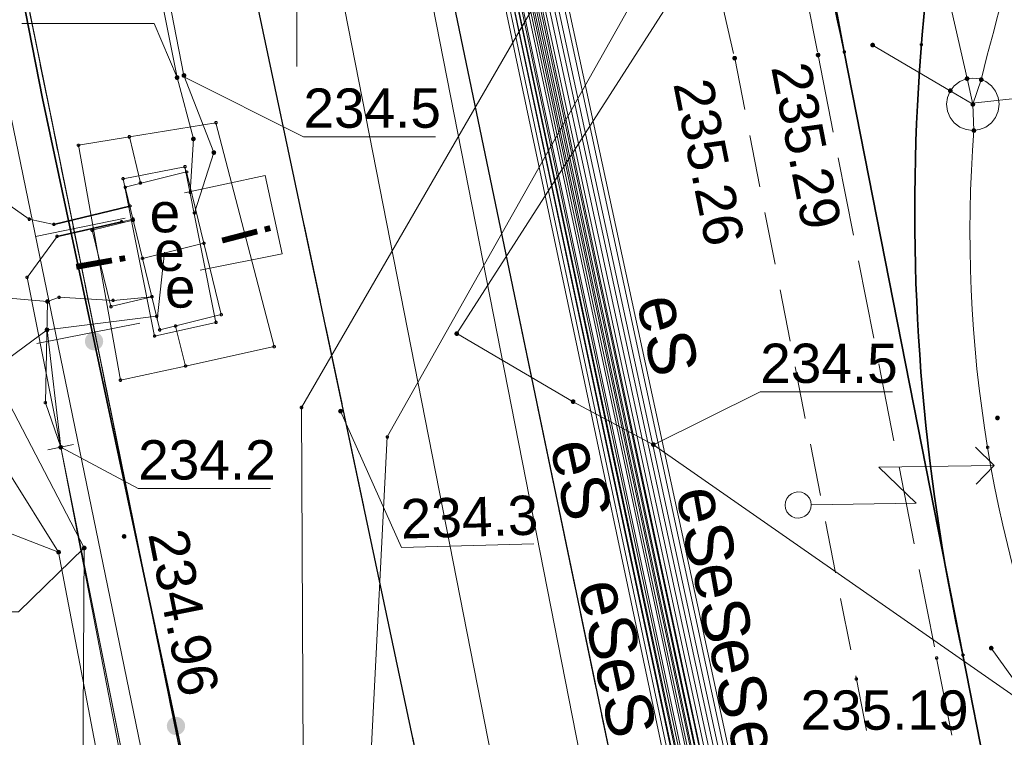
# Model space of a CAD drawing. Header units: metres. Extents: x 6603648 to 6604252, y 5739748 to 5740166.
# Tile 41 of 114: x 6603695 to 6603713, y 5739985 to 5739998. Entities that reach past the tile are written whole.
import ezdxf
from ezdxf.enums import TextEntityAlignment as Align

# ---------------------------------------------------------------- set-up
doc = ezdxf.new("R2010")
doc.units = ezdxf.units.M
doc.header["$PDSIZE"] = 0.75
for name, pattern in [('ARK_LIN', [50, 50, 0]), ('PRZER1-1', [1, 0.5, -0.5]), ('PRZER2-1', [1.5, 1, -0.5]), ('PRZER3-1', [2, 1.5, -0.5]), ('PRZER4-1', [2.5, 2, -0.5])]:
    doc.linetypes.add(name, pattern=pattern)
doc.layers.get('0').update_dxf_attribs({"linetype": 'CONTINUOUS'})
for name, color, linetype, lineweight, true_color in [('GESDZI', 7, 'CONTINUOUS', 18, 0x008000), ('GESUZY', 7, 'CONTINUOUS', 18, 0x008000), ('GSLKOG', 7, 'CONTINUOUS', 35, 0x0a0909), ('GSLKRW', 7, 'CONTINUOUS', 25, 0x0a0909), ('GSLTTR', 7, 'CONTINUOUS', 35, 0x0a0909), ('GSPPRB', 7, 'CONTINUOUS', 18, 0x0a0909), ('GSPWPS', 7, 'CONTINUOUS', 13, 0x0a0909), ('GSPWPS_O', 7, 'CONTINUOUS', 13, 0x0a0909), ('GSSKOA', 7, 'CONTINUOUS', 18, 0x0a0909), ('GSSKOD', 7, 'CONTINUOUS', 18, 0x0a0909), ('GSSKPL', 7, 'CONTINUOUS', 18, 0x0a0909), ('GULENN', 1, 'CONTINUOUS', 18, 0xff0000), ('GULEOR', 1, 'CONTINUOUS', 35, 0xff0000), ('GULESN', 1, 'CONTINUOUS', 18, 0xff0000), ('GULESN_O', 1, 'CONTINUOUS', 18, 0xff0000), ('GULEWN', 1, 'CONTINUOUS', 18, 0xff0000), ('GULIPR', 7, 'CONTINUOUS', 18, 0x0a0909), ('GULIPR_O', 7, 'CONTINUOUS', 18, 0x0a0909), ('GULKDP', 7, 'CONTINUOUS', 18, 0x803300), ('GULKSP', 7, 'CONTINUOUS', 18, 0x803300), ('GULTPR', 7, 'CONTINUOUS', 18, 0xff9100), ('GUPEZC', 7, 'CONTINUOUS', 18, 0x0a0909), ('GUPISL', 7, 'CONTINUOUS', 18, 0x0a0909), ('GUPKSD', 7, 'CONTINUOUS', 18, 0x803300), ('GUSESE', 7, 'CONTINUOUS', 18, 0x0a0909), ('GUSESE_O', 7, 'CONTINUOUS', 18, 0x0a0909), ('GZLESN', 1, 'CONTINUOUS', 18, 0xff0000)]:
    doc.layers.add(name, color=color, linetype=linetype, lineweight=lineweight, true_color=true_color)
for name, color, linetype, true_color in [('GUPESH', 1, 'CONTINUOUS', 0xff0000), ('GUPESH_O', 1, 'CONTINUOUS', 0xff0000), ('GUPKSH', 7, 'CONTINUOUS', 0x803300), ('GUPKSH_O', 7, 'CONTINUOUS', 0x803300), ('GUPTSH', 7, 'CONTINUOUS', 0xff9100), ('GUPTSH_O', 7, 'CONTINUOUS', 0xff9100)]:
    doc.layers.add(name, color=color, linetype=linetype, true_color=true_color)
doc.layers.add('PKT_ARK', color=7, linetype='ARK_LIN', lineweight=18)
doc.styles.add('Arial', font='arial.ttf')

# ---------------------------------------------------------------- blocks, each defined once
blk = doc.blocks.new('GSPPRB0')
at = {"color": 0, "lineweight": 18}
blk.add_lwpolyline([(-0.007955, 0.0225), (0.007955, 0.0225), (0.0225, 0.007955), (0.0225, -0.007955), (0.007955, -0.0225), (-0.007955, -0.0225), (-0.0225, -0.007955), (-0.0225, 0.007955)], close=True, dxfattribs=at)
blk = doc.blocks.new('GUPESH1')
blk.add_hatch(color=0).paths.add_polyline_path([(0, 0.045), (-0.011647, 0.043467), (-0.0225, 0.038971), (-0.03182, 0.03182), (-0.038971, 0.0225), (-0.043467, 0.011647), (-0.045, 0), (-0.043467, -0.011647), (-0.038971, -0.0225), (-0.03182, -0.03182), (-0.0225, -0.038971), (-0.011647, -0.043467), (0, -0.045), (0.011647, -0.043467), (0.0225, -0.038971), (0.03182, -0.03182), (0.038971, -0.0225), (0.043467, -0.011647), (0.045, 0), (0.043467, 0.011647), (0.038971, 0.0225), (0.03182, 0.03182), (0.0225, 0.038971), (0.011647, 0.043467)])
blk = doc.blocks.new('GUPTSH1')
blk.add_hatch(color=0).paths.add_polyline_path([(0, 0.045), (-0.011647, 0.043467), (-0.0225, 0.038971), (-0.03182, 0.03182), (-0.038971, 0.0225), (-0.043467, 0.011647), (-0.045, 0), (-0.043467, -0.011647), (-0.038971, -0.0225), (-0.03182, -0.03182), (-0.0225, -0.038971), (-0.011647, -0.043467), (0, -0.045), (0.011647, -0.043467), (0.0225, -0.038971), (0.03182, -0.03182), (0.038971, -0.0225), (0.043467, -0.011647), (0.045, 0), (0.043467, 0.011647), (0.038971, 0.0225), (0.03182, 0.03182), (0.0225, 0.038971), (0.011647, 0.043467)])
blk = doc.blocks.new('GSPWPS1')
blk.add_hatch(color=0).paths.add_polyline_path([(0, 0.045), (-0.011647, 0.043467), (-0.0225, 0.038971), (-0.03182, 0.03182), (-0.038971, 0.0225), (-0.043467, 0.011647), (-0.045, 0), (-0.043467, -0.011647), (-0.038971, -0.0225), (-0.03182, -0.03182), (-0.0225, -0.038971), (-0.011647, -0.043467), (0, -0.045), (0.011647, -0.043467), (0.0225, -0.038971), (0.03182, -0.03182), (0.038971, -0.0225), (0.043467, -0.011647), (0.045, 0), (0.043467, 0.011647), (0.038971, 0.0225), (0.03182, 0.03182), (0.0225, 0.038971), (0.011647, 0.043467)])
blk = doc.blocks.new('GUPEZC1')
at = {"color": 0}
blk.add_lwpolyline([(0, 0.25), (0, -0.25)], dxfattribs=at)
blk = doc.blocks.new('GUPKSD1_1')
at = {"color": 0}
blk.add_lwpolyline([(0.5, 0), (0.482963, -0.12941), (0.433013, -0.25), (0.353553, -0.353553), (0.25, -0.433013), (0.12941, -0.482963), (0, -0.5), (-0.12941, -0.482963), (-0.25, -0.433013), (-0.353553, -0.353553), (-0.433013, -0.25), (-0.482963, -0.12941), (-0.5, 0), (-0.482963, 0.12941), (-0.433013, 0.25), (-0.353553, 0.353553), (-0.25, 0.433013), (-0.12941, 0.482963), (0, 0.5), (0.12941, 0.482963), (0.25, 0.433013), (0.353553, 0.353553), (0.433013, 0.25), (0.482963, 0.12941)], close=True, dxfattribs=at)
blk = doc.blocks.new('GUPKSH1')
blk.add_hatch(color=0).paths.add_polyline_path([(0, 0.045), (-0.011647, 0.043467), (-0.0225, 0.038971), (-0.03182, 0.03182), (-0.038971, 0.0225), (-0.043467, 0.011647), (-0.045, 0), (-0.043467, -0.011647), (-0.038971, -0.0225), (-0.03182, -0.03182), (-0.0225, -0.038971), (-0.011647, -0.043467), (0, -0.045), (0.011647, -0.043467), (0.0225, -0.038971), (0.03182, -0.03182), (0.038971, -0.0225), (0.043467, -0.011647), (0.045, 0), (0.043467, 0.011647), (0.038971, 0.0225), (0.03182, 0.03182), (0.0225, 0.038971), (0.011647, 0.043467)])
blk = doc.blocks.new('GUPISL1_5')
at = {"color": 0}
for points in [[(3.396745, 1.05234), (3.75, 0.7), (3.396745, 0.34766)], [(0.25, 0), (2.25, 0), (1.55, 0.7), (3.75, 0.7)]]:
    blk.add_lwpolyline(points, dxfattribs=at)
blk.add_lwpolyline([(0.25, 0), (0.241481, -0.064705), (0.216506, -0.125), (0.176777, -0.176777), (0.125, -0.216506), (0.064705, -0.241481), (0, -0.25), (-0.064705, -0.241481), (-0.125, -0.216506), (-0.176777, -0.176777), (-0.216506, -0.125), (-0.241481, -0.064705), (-0.25, 0), (-0.241481, 0.064705), (-0.216506, 0.125), (-0.176777, 0.176777), (-0.125, 0.216506), (-0.064705, 0.241481), (0, 0.25), (0.064705, 0.241481), (0.125, 0.216506), (0.176777, 0.176777), (0.216506, 0.125), (0.241481, 0.064705)], close=True, dxfattribs=at)
blk = doc.blocks.new('GSLKOG2')
blk.add_hatch(color=0).paths.add_polyline_path([(0, 0.175), (-0.045293, 0.169037), (-0.0875, 0.151554), (-0.123744, 0.123744), (-0.151554, 0.0875), (-0.169037, 0.045293), (-0.175, 0), (-0.169037, -0.045293), (-0.151554, -0.0875), (-0.123744, -0.123744), (-0.0875, -0.151554), (-0.045293, -0.169037), (0, -0.175), (0.045293, -0.169037), (0.0875, -0.151554), (0.123744, -0.123744), (0.151554, -0.0875), (0.169037, -0.045293), (0.175, 0), (0.169037, 0.045293), (0.151554, 0.0875), (0.123744, 0.123744), (0.0875, 0.151554), (0.045293, 0.169037)])
blk = doc.blocks.new('ASS_SYM', base_point=(826.5, 303.25))
at = {"layer": 'PKT_ARK'}
for p, q in [((826.5, 303.5), (826.5, 305.75)), ((826.25, 303.25), (824, 303.25)), ((826.75, 303.25), (829, 303.25)), ((826.5, 303), (826.5, 300.75))]:
    blk.add_line(p, q, dxfattribs=at)
blk.add_point((826.5, 303.25), dxfattribs=at)
blk.add_point((826.5, 303.25), dxfattribs=at)

msp = doc.modelspace()

# ---------------------------------------------------------------- linework, layer by layer
at = {"layer": 'GESDZI', "color": 96, "linetype": 'Continuous', "lineweight": 18, "true_color": 0x008000}
msp.add_line((6603701.42, 5739966.51), (6603692.92, 5740008.31), dxfattribs=at)
msp.add_lwpolyline([(6603704.324, 5740160.549), (6603701.36, 5740122.17), (6603692.92, 5740008.31), (6603701.42, 5739966.51), (6603701.39, 5739966.18), (6603691.714, 5739863.768)], dxfattribs=at)
at = {"layer": 'GESUZY', "color": 96, "linetype": 'PRZER1-1', "lineweight": 18, "true_color": 0x008000}
for points in [[(6603704.324, 5740160.549), (6603703.109, 5740144.81), (6603701.36, 5740122.17), (6603692.92, 5740008.31), (6603701.42, 5739966.51), (6603701.39, 5739966.18), (6603691.714, 5739863.768)], [(6603701.42, 5739966.51), (6603692.92, 5740008.31), (6603701.36, 5740122.17), (6603702.62, 5740123.39), (6603703.24, 5740124.01), (6603705.45, 5740125.02), (6603715.21, 5740131.65), (6603718.41, 5740131.44), (6603733.38, 5740130.47), (6603751.71, 5740129.25), (6603802.42, 5740125.83), (6603812.44, 5740125.15), (6603870.28, 5740121.29), (6603907.39, 5740118.81), (6603945.5, 5740116.26), (6603974.25, 5740114.35), (6604018.05, 5740111.43), (6604045.72, 5740109.58), (6604090.22, 5740106.61)]]:
    msp.add_lwpolyline(points, dxfattribs=at)
at = {"layer": 'GSLKOG', "color": 18, "linetype": 'Continuous', "lineweight": 35, "true_color": 0x0a0909}
msp.add_lwpolyline([(6603719.265, 5739878.713), (6603713.74, 5739905.82), (6603710.886, 5739920.094), (6603709.692, 5739926.138), (6603706.943, 5739939.546), (6603702.52, 5739961.061), (6603698.684, 5739980.298), (6603695.151, 5739996.89), (6603692.923, 5740008.238), (6603693.465, 5740018.621), (6603694.366, 5740032.062), (6603695.773, 5740054.164), (6603697.507, 5740073.423), (6603699.096, 5740093.969), (6603701.35, 5740122.08)], dxfattribs=at)
at = {"layer": 'GSLKRW', "color": 18, "linetype": 'Continuous', "lineweight": 25, "true_color": 0x0a0909}
msp.add_lwpolyline([(6603719.623, 5739907.764), (6603719.37, 5739910.02), (6603718.01, 5739918.93), (6603716.84, 5739924.9, 0.18154), (6603714.02, 5739930.19, -0.269275), (6603711.34, 5739939.4, 0.039751), (6603711.22, 5739941.45), (6603709.62, 5739949.73), (6603696.41, 5740012.1), (6603705.1, 5740118.58), (6603708.8, 5740118.29), (6603704.84, 5740070.9), (6603702.4, 5740041.46), (6603700.14, 5740012.41), (6603713.04, 5739950.38, 0.051914), (6603714.01, 5739946.48, 0.188776), (6603715.42, 5739945.03, 0.298634), (6603717.12, 5739945.95), (6603717.71, 5739946.86), (6603718.42, 5739947.99), (6603718.75, 5739939.7)], format="xyb", dxfattribs=at)
at = {"layer": 'GSLTTR', "color": 18, "linetype": 'Continuous', "lineweight": 35, "true_color": 0x0a0909}
for points in [[(6603718.42, 5740042.85), (6603711, 5740031.78, 0.197873), (6603707.46, 5740012.99, -0.000264), (6603710.44, 5739997.78), (6603712.7, 5739986.28), (6603715.02, 5739974.46), (6603717.56, 5739961.64), (6603718.76, 5739955.43, -0.02115), (6603719.33, 5739951.98, -0.01537), (6603719.71, 5739948.05), (6603720.01, 5739939.11), (6603720.48, 5739933.6, 0.063458), (6603722.5, 5739925.36, 0.103455), (6603728.15, 5739916.98, 0.087138), (6603735.69, 5739911.88, -0.009366), (6603746.49, 5739907.17), (6603750.35, 5739904.88), (6603754.05, 5739902.42, 0.04307), (6603764.13, 5739897.21, -0.0617), (6603779.54, 5739890.04)], [(6603724.39, 5740038.85), (6603718.03, 5740029.37), (6603715.55, 5740025.69, 0.06347), (6603711.59, 5740017.86, 0.139454), (6603710.44, 5739997.78)], [(6603730.53, 5740034.73), (6603724.45, 5740025.67), (6603718.42, 5740016.71, 0.062863), (6603713.98, 5740007.73, 0.138742), (6603712.7, 5739986.28)]]:
    msp.add_lwpolyline(points, format="xyb", dxfattribs=at)
at = {"layer": 'GSSKOA', "color": 18, "linetype": 'PRZER3-1', "lineweight": 18, "true_color": 0x0a0909}
msp.add_lwpolyline([(6603700.14, 5740012.41), (6603702.4, 5740041.46), (6603704.84, 5740070.9), (6603708.8, 5740118.29), (6603705.1, 5740118.58), (6603696.41, 5740012.1), (6603709.62, 5739949.73), (6603713.04, 5739950.38)], close=True, dxfattribs=at)
at = {"layer": 'GSSKOD', "color": 18, "linetype": 'PRZER2-1', "lineweight": 18, "true_color": 0x0a0909}
msp.add_lwpolyline([(6603711.06, 5740035.65), (6603709.31, 5740032.96, 0.19423), (6603705.34, 5740012.85), (6603706.75, 5740004.57), (6603708.35, 5739997.66), (6603710.67, 5739985.82), (6603712.96, 5739974.23), (6603715.52, 5739961.21), (6603716.78, 5739954.87, -0.030836), (6603717.61, 5739948.19), (6603717.71, 5739946.86), (6603718.42, 5739947.99, 0.032203), (6603718.06, 5739951.87), (6603718.83, 5739951.92)], format="xyb", dxfattribs=at)
at = {"layer": 'GSSKPL', "color": 18, "linetype": 'PRZER3-1', "lineweight": 18, "true_color": 0x0a0909}
msp.add_lwpolyline([(6603718.62, 5739963.32, -0.052081), (6603718, 5739973.29, -0.091075), (6603722.03, 5739990.76), (6603726.4, 5739998.67), (6603738.74, 5740017.1), (6603736.51, 5740018.59), (6603732.35, 5740021.36), (6603730.12, 5740022.86), (6603726, 5740025.6), (6603723.79, 5740027.08), (6603719.86, 5740029.72), (6603717.63, 5740031.22), (6603713.87, 5740033.74), (6603712.38, 5740034.75), (6603710.58, 5740032.06, 0.196712), (6603706.96, 5740012.89), (6603707.72, 5740009.07), (6603709.94, 5739997.72), (6603712.2, 5739986.22), (6603714.53, 5739974.4), (6603717.07, 5739961.54)], format="xyb", dxfattribs=at)
at = {"layer": 'GULENN', "color": 1, "linetype": 'Continuous', "lineweight": 18, "true_color": 0xff0000}
for points in [[(6603703.817, 5739967.481), (6603700.122, 5739984.294), (6603700.091, 5739990.999), (6603706.682, 5740002.391), (6603721.376, 5740024.559), (6603727.831, 5740033.292), (6603744.206, 5740022.511)], [(6603742.165, 5740022.262), (6603728.515, 5740031.984), (6603722.825, 5740023.578), (6603707.965, 5740001.52), (6603701.726, 5739990.439), (6603701.427, 5739984.551), (6603705.19, 5739967.752)], [(6603759.918, 5740015.703), (6603759.462, 5740016.004), (6603756.664, 5740011.854), (6603752.034, 5740015.039), (6603728.297, 5740031.802), (6603709.546, 5740002.542), (6603709.32, 5740002.64), (6603709.546, 5740002.542), (6603703.05, 5739992.41), (6603705.27, 5739991.11), (6603706.8, 5739990.29), (6603722.963, 5739979.021), (6603722.22, 5739979.78)]]:
    msp.add_lwpolyline(points, dxfattribs=at)
at = {"layer": 'GULEOR', "color": 1, "linetype": 'Continuous', "lineweight": 35, "true_color": 0xff0000}
for points in [[(6603695.37, 5739994.49), (6603696.82, 5739994.84)], [(6603695.43, 5739994.26), (6603696.66, 5739994.54)]]:
    msp.add_lwpolyline(points, dxfattribs=at)
at = {"layer": 'GULESN', "color": 1, "linetype": 'Continuous', "lineweight": 18, "true_color": 0xff0000}
for points in [[(6603717.379, 5739884.591), (6603713.813, 5739902.234), (6603709.2, 5739924.766), (6603703.779, 5739951.216), (6603698.635, 5739976.702), (6603693.794, 5740000.208), (6603692.136, 5740008.341), (6603692.544, 5740022.334), (6603693.234, 5740031.742), (6603693.839, 5740040.002), (6603694.116, 5740042.536), (6603694.195, 5740045.472), (6603694.487, 5740056.643), (6603696.338, 5740081.74), (6603699.047, 5740112.527), (6603699.215, 5740123.042), (6603699.938, 5740134.181), (6603701.7, 5740153.306), (6603702.115, 5740159.049)], [(6603698.6, 5739971.8), (6603695.46, 5739988.24), (6603694.5, 5739989.78), (6603693.18, 5739992.07), (6603692.66, 5739994.23), (6603691.23, 5740000.55), (6603689.86, 5740008.58), (6603690.62, 5740031.78), (6603690.87, 5740044.5), (6603691.83, 5740059.6), (6603692.96, 5740081.83), (6603694.66, 5740105.96), (6603696.77, 5740129.76), (6603698.78, 5740150.92), (6603699.372, 5740157.185)], [(6603717.95, 5740088.84), (6603717.44, 5740089.18), (6603717.18, 5740089.17), (6603716.65, 5740088.93), (6603716.22, 5740088.64), (6603715.38, 5740088.52), (6603707.71, 5740089.13), (6603701.87, 5740089.62), (6603700.58, 5740089.63), (6603699.93, 5740089.48), (6603699.54, 5740089.07), (6603699.33, 5740088.4), (6603698.45, 5740076.1), (6603695.76, 5740040.28), (6603695.51, 5740027.84), (6603695.52, 5740020.39), (6603695.12, 5740014.3), (6603694.93, 5740012.81), (6603694.94, 5740011.25), (6603697.72, 5739997.29), (6603698.03, 5739996.12), (6603697.97, 5739995.1)], [(6603716.93, 5740087.32), (6603716.43, 5740087.66), (6603716.14, 5740087.86), (6603715.22, 5740088.23), (6603707.7, 5740088.97), (6603701.88, 5740089.53), (6603700.53, 5740089.52), (6603699.9, 5740089.27), (6603699.61, 5740088.98), (6603699.48, 5740088.47), (6603698.66, 5740076.1), (6603695.88, 5740040.31), (6603695.74, 5740027.6), (6603695.62, 5740020.36), (6603695.36, 5740014.2), (6603695.17, 5740012.83), (6603695.16, 5740011.14), (6603697.85, 5739997.33), (6603698.42, 5739995.86), (6603698.05, 5739994.71)], [(6603712.95, 5740081.38), (6603712.46, 5740081.7), (6603711.88, 5740081.75), (6603711.29, 5740081.18), (6603707.96, 5740078.27), (6603707.07, 5740077.77), (6603705.94, 5740077.44), (6603700.69, 5740076.25), (6603700.03, 5740075.87), (6603699.81, 5740075.44), (6603699.68, 5740074.44), (6603697.16, 5740045.28), (6603697.01, 5740043.97), (6603697.2, 5740041.51), (6603701.07, 5740034.57), (6603701.92, 5740033.03), (6603702.22, 5740029.44), (6603702.4, 5740027.57), (6603701.43, 5740014.73), (6603701.59, 5740011.48), (6603702.08, 5740008.43), (6603703.77, 5740000.39), (6603708.6, 5739977.65), (6603709.69, 5739973.13)], [(6603712.86, 5740081.24), (6603712.36, 5740081.57), (6603711.95, 5740081.58), (6603711.41, 5740081.06), (6603708.07, 5740078.12), (6603707.14, 5740077.61), (6603705.96, 5740077.27), (6603700.72, 5740076.11), (6603700.12, 5740075.71), (6603699.92, 5740075.35), (6603699.78, 5740074.38), (6603697.27, 5740045.28), (6603697.14, 5740043.96), (6603697.33, 5740041.65), (6603701.23, 5740034.65), (6603702.07, 5740033.05), (6603702.35, 5740029.44), (6603702.53, 5740027.56), (6603701.53, 5740014.7), (6603701.68, 5740011.47), (6603702.17, 5740008.41), (6603703.85, 5740000.4), (6603708.68, 5739977.68), (6603709.83, 5739973.2)], [(6603712.61, 5740080.86), (6603712.11, 5740081.19), (6603711.82, 5740081.1), (6603708.23, 5740078.08), (6603707.4, 5740077.65), (6603705.89, 5740077.7), (6603700.63, 5740076.48), (6603699.83, 5740076.21), (6603699.58, 5740075.64), (6603699.49, 5740074.57), (6603697.16, 5740045.28), (6603697.01, 5740043.97), (6603697.2, 5740041.51), (6603701.07, 5740034.57), (6603701.92, 5740033.03), (6603702.21, 5740029.44), (6603702.16, 5740027.58), (6603701.25, 5740014.79), (6603701.41, 5740011.51), (6603701.9, 5740008.46), (6603703.61, 5740000.36), (6603708.42, 5739977.61), (6603708.91, 5739974.33)], [(6603712.53, 5740080.74), (6603712.05, 5740081.06), (6603711.82, 5740081.1), (6603708.23, 5740078.08), (6603707.4, 5740077.65), (6603705.89, 5740077.7), (6603700.63, 5740076.48), (6603699.83, 5740076.21), (6603699.58, 5740075.64), (6603699.49, 5740074.57), (6603697.16, 5740045.28), (6603697.01, 5740043.97), (6603697.2, 5740041.51), (6603701.07, 5740034.57), (6603701.92, 5740033.03), (6603702.21, 5740029.44), (6603702.16, 5740027.58), (6603701.25, 5740014.79), (6603701.41, 5740011.51), (6603701.9, 5740008.46), (6603703.61, 5740000.36), (6603708.42, 5739977.61), (6603708.91, 5739974.33)], [(6603711.95, 5740079.87), (6603711.46, 5740080.2), (6603711.07, 5740080.11), (6603708.56, 5740077.99), (6603707.65, 5740077.42), (6603705.95, 5740077.36), (6603700.7, 5740076.18), (6603700.04, 5740075.85), (6603699.84, 5740075.41), (6603699.71, 5740074.42), (6603697.39, 5740045.29), (6603697.26, 5740043.94), (6603697.46, 5740041.79), (6603701.39, 5740034.74), (6603702.23, 5740033.07), (6603702.45, 5740029.44), (6603702.39, 5740027.57), (6603701.42, 5740014.73), (6603701.57, 5740011.48), (6603702.06, 5740008.43), (6603708.58, 5739977.65), (6603709.02, 5739974.37)], [(6603711.87, 5740079.76), (6603711.37, 5740080.09), (6603711.07, 5740080.11), (6603708.56, 5740077.99), (6603707.65, 5740077.42), (6603705.95, 5740077.36), (6603700.7, 5740076.18), (6603700.04, 5740075.85), (6603699.84, 5740075.41), (6603699.71, 5740074.42), (6603697.39, 5740045.29), (6603697.26, 5740043.94), (6603697.46, 5740041.79), (6603701.39, 5740034.74), (6603702.23, 5740033.07), (6603702.45, 5740029.44), (6603702.39, 5740027.57), (6603701.42, 5740014.73), (6603701.57, 5740011.48), (6603702.06, 5740008.43), (6603708.58, 5739977.65), (6603709.02, 5739974.37)], [(6603711.64, 5740079.41), (6603711.13, 5740079.75), (6603710.74, 5740079.67), (6603708.72, 5740077.95), (6603707.78, 5740077.3), (6603705.98, 5740077.18), (6603700.74, 5740076.03), (6603700.15, 5740075.67), (6603699.98, 5740075.3), (6603699.83, 5740074.34), (6603697.51, 5740045.29), (6603697.39, 5740043.93), (6603697.59, 5740041.93), (6603701.55, 5740034.82), (6603702.39, 5740033.1), (6603702.57, 5740029.44), (6603702.51, 5740027.57), (6603701.51, 5740014.71), (6603701.65, 5740011.47), (6603702.14, 5740008.42), (6603708.66, 5739977.67), (6603709.94, 5739975.63)], [(6603711.56, 5740079.29), (6603711.06, 5740079.62), (6603710.74, 5740079.67), (6603708.72, 5740077.95), (6603707.78, 5740077.3), (6603705.98, 5740077.18), (6603700.74, 5740076.03), (6603700.15, 5740075.67), (6603699.98, 5740075.3), (6603699.83, 5740074.34), (6603697.51, 5740045.29), (6603697.39, 5740043.93), (6603697.59, 5740041.93), (6603701.55, 5740034.82), (6603702.39, 5740033.1), (6603702.57, 5740029.44), (6603702.51, 5740027.57), (6603701.51, 5740014.71), (6603701.65, 5740011.47), (6603702.14, 5740008.42), (6603708.66, 5739977.67), (6603709.94, 5739975.63)], [(6603711.3, 5740078.9), (6603710.82, 5740079.22), (6603710.36, 5740079.18), (6603708.89, 5740077.9), (6603707.9, 5740077.19), (6603706.01, 5740077.01), (6603700.78, 5740075.87), (6603700.26, 5740075.49), (6603700.12, 5740075.17), (6603699.94, 5740074.26), (6603697.63, 5740045.29), (6603697.52, 5740043.92), (6603697.71, 5740042.08), (6603701.7, 5740034.91), (6603702.55, 5740033.12), (6603702.69, 5740029.43), (6603702.63, 5740027.56), (6603701.59, 5740014.68), (6603701.73, 5740011.46), (6603702.21, 5740008.4), (6603708.73, 5739977.69), (6603709.99, 5739975.91)], [(6603711.21, 5740078.77), (6603710.74, 5740079.08), (6603710.36, 5740079.18), (6603708.89, 5740077.9), (6603707.9, 5740077.19), (6603706.01, 5740077.01), (6603700.78, 5740075.87), (6603700.26, 5740075.49), (6603700.12, 5740075.17), (6603699.94, 5740074.26), (6603697.63, 5740045.29), (6603697.52, 5740043.92), (6603697.71, 5740042.08), (6603701.7, 5740034.91), (6603702.55, 5740033.12), (6603702.69, 5740029.43), (6603702.63, 5740027.56), (6603701.59, 5740014.68), (6603701.73, 5740011.46), (6603702.21, 5740008.4), (6603708.73, 5739977.69), (6603709.99, 5739975.91)], [(6603710.59, 5740077.84), (6603710.1, 5740078.16), (6603709.59, 5740078.16), (6603709.22, 5740077.81), (6603708.15, 5740076.95), (6603706.06, 5740076.71), (6603700.86, 5740075.56), (6603700.38, 5740074.95), (6603700.17, 5740074.11), (6603697.87, 5740045.29), (6603697.78, 5740043.89), (6603697.98, 5740042.37), (6603702.02, 5740035.07), (6603702.87, 5740033.17), (6603702.93, 5740029.43), (6603702.86, 5740027.55), (6603701.76, 5740014.62), (6603701.88, 5740011.43), (6603702.37, 5740008.37), (6603708.89, 5739977.73), (6603710.05, 5739976.2)], [(6603710.5, 5740077.7), (6603710.01, 5740078.03), (6603709.59, 5740078.16), (6603709.22, 5740077.81), (6603708.15, 5740076.95), (6603706.06, 5740076.71), (6603700.86, 5740075.56), (6603700.38, 5740074.95), (6603700.17, 5740074.11), (6603697.87, 5740045.29), (6603697.78, 5740043.89), (6603697.98, 5740042.37), (6603702.02, 5740035.07), (6603702.87, 5740033.17), (6603702.93, 5740029.43), (6603702.86, 5740027.55), (6603701.76, 5740014.62), (6603701.88, 5740011.43), (6603702.37, 5740008.37), (6603708.89, 5739977.73), (6603710.05, 5739976.2)], [(6603710.25, 5740077.34), (6603709.76, 5740077.67), (6603709.23, 5740077.69), (6603709.02, 5740077.5), (6603708.27, 5740076.84), (6603706.08, 5740076.55), (6603700.9, 5740075.41), (6603700.51, 5740074.84), (6603700.29, 5740074.03), (6603697.99, 5740045.3), (6603697.91, 5740043.88), (6603698.11, 5740042.52), (6603702.18, 5740035.16), (6603703.02, 5740033.19), (6603703.05, 5740029.43), (6603702.98, 5740027.55), (6603701.85, 5740014.59), (6603701.96, 5740011.42), (6603702.45, 5740008.36), (6603708.97, 5739977.75), (6603710.1, 5739976.48)], [(6603710.17, 5740077.21), (6603709.68, 5740077.54), (6603709.23, 5740077.69), (6603709.02, 5740077.5), (6603708.27, 5740076.84), (6603706.08, 5740076.55), (6603700.9, 5740075.41), (6603700.51, 5740074.84), (6603700.29, 5740074.03), (6603697.99, 5740045.3), (6603697.91, 5740043.88), (6603698.11, 5740042.52), (6603702.18, 5740035.16), (6603703.02, 5740033.19), (6603703.05, 5740029.43), (6603702.98, 5740027.55), (6603701.85, 5740014.59), (6603701.96, 5740011.42), (6603702.45, 5740008.36), (6603708.97, 5739977.75), (6603710.1, 5739976.48)], [(6603709.98, 5740076.94), (6603709.46, 5740077.29), (6603707.89, 5740077.27), (6603706.86, 5740077.19), (6603705.99, 5740077.12), (6603700.76, 5740075.95), (6603700.22, 5740075.55), (6603700.03, 5740075.26), (6603699.87, 5740074.31), (6603697.39, 5740045.29), (6603697.26, 5740043.94), (6603697.46, 5740041.79), (6603701.39, 5740034.74), (6603702.23, 5740033.07), (6603702.48, 5740029.44), (6603702.65, 5740027.56), (6603701.62, 5740014.67), (6603701.77, 5740011.45), (6603702.25, 5740008.4), (6603703.93, 5740000.42), (6603708.77, 5739977.7), (6603709.97, 5739973.28)], [(6603709.9, 5740076.81), (6603709.36, 5740077.17), (6603707.87, 5740077.1), (6603706.85, 5740077.01), (6603706.02, 5740076.96), (6603700.8, 5740075.79), (6603700.31, 5740075.4), (6603700.13, 5740075.17), (6603699.97, 5740074.25), (6603697.51, 5740045.29), (6603697.39, 5740043.93), (6603697.59, 5740041.93), (6603701.55, 5740034.82), (6603702.39, 5740033.1), (6603702.61, 5740029.44), (6603702.77, 5740027.56), (6603701.71, 5740014.64), (6603701.85, 5740011.44), (6603702.34, 5740008.38), (6603704.01, 5740000.43), (6603708.86, 5739977.72), (6603710.12, 5739973.35)], [(6603709.68, 5740076.48), (6603709.15, 5740076.84), (6603707.82, 5740076.92), (6603706.84, 5740076.84), (6603706.04, 5740076.8), (6603700.84, 5740075.64), (6603700.39, 5740075.27), (6603700.24, 5740075.08), (6603700.06, 5740074.18), (6603697.63, 5740045.29), (6603697.52, 5740043.92), (6603697.71, 5740042.08), (6603701.7, 5740034.91), (6603702.55, 5740033.12), (6603702.74, 5740029.44), (6603702.9, 5740027.55), (6603701.8, 5740014.61), (6603701.94, 5740011.42), (6603702.43, 5740008.36), (6603704.1, 5740000.44), (6603708.95, 5739977.75), (6603710.26, 5739973.42)], [(6603709.59, 5740076.35), (6603709.1, 5740076.68), (6603707.79, 5740076.75), (6603706.84, 5740076.69), (6603706.07, 5740076.64), (6603700.88, 5740075.49), (6603700.34, 5740074.98), (6603700.16, 5740074.12), (6603697.75, 5740045.29), (6603697.65, 5740043.9), (6603697.85, 5740042.22), (6603701.86, 5740034.99), (6603702.71, 5740033.15), (6603702.87, 5740029.44), (6603703.02, 5740027.55), (6603701.9, 5740014.58), (6603702.03, 5740011.41), (6603702.52, 5740008.35), (6603704.17, 5740000.45), (6603709.03, 5739977.77), (6603709.4, 5739972.99), (6603709.34, 5739971.93)], [(6603709.13, 5740075.66), (6603708.59, 5740076.02), (6603707.7, 5740076.39), (6603706.83, 5740076.53), (6603706.1, 5740076.47), (6603700.92, 5740075.33), (6603700.45, 5740074.89), (6603700.25, 5740074.06), (6603697.87, 5740045.29), (6603697.78, 5740043.89), (6603697.98, 5740042.37), (6603702.02, 5740035.07), (6603702.87, 5740033.17), (6603703, 5740029.44), (6603703.14, 5740027.54), (6603701.98, 5740014.55), (6603702.12, 5740011.4), (6603702.61, 5740008.33), (6603704.25, 5740000.47), (6603709.12, 5739977.79), (6603709.57, 5739973.07), (6603709.48, 5739971.87)], [(6603709.06, 5740075.55), (6603708.52, 5740075.91), (6603707.67, 5740076.22), (6603706.82, 5740076.37), (6603706.12, 5740076.3), (6603700.95, 5740075.17), (6603700.56, 5740074.8), (6603700.34, 5740073.99), (6603697.99, 5740045.3), (6603697.91, 5740043.88), (6603698.11, 5740042.52), (6603702.18, 5740035.16), (6603703.02, 5740033.19), (6603703.13, 5740029.44), (6603703.27, 5740027.54), (6603702.08, 5740014.52), (6603702.21, 5740011.38), (6603702.7, 5740008.31), (6603704.33, 5740000.48), (6603709.21, 5739977.81), (6603709.74, 5739973.16), (6603709.61, 5739971.8)], [(6603708.55, 5740074.79), (6603708.05, 5740075.12), (6603707.62, 5740075.56), (6603706.89, 5740076.02), (6603706.11, 5740076.39), (6603700.93, 5740075.24), (6603700.64, 5740074.73), (6603700.4, 5740073.95), (6603698.11, 5740045.3), (6603698.04, 5740043.86), (6603698.25, 5740042.67), (6603702.35, 5740035.25), (6603703.18, 5740033.22), (6603703.17, 5740029.43), (6603703.09, 5740027.54), (6603701.93, 5740014.56), (6603702.04, 5740011.41), (6603702.53, 5740008.34), (6603709.04, 5739977.77), (6603710.4, 5739973.49), (6603710.17, 5739971.52)], [(6603708.85, 5740075.24), (6603708.35, 5740075.58), (6603707.63, 5740076.05), (6603706.81, 5740076.2), (6603706.15, 5740076.14), (6603700.99, 5740075.01), (6603700.66, 5740074.71), (6603700.43, 5740073.93), (6603698.11, 5740045.3), (6603698.04, 5740043.86), (6603698.25, 5740042.67), (6603702.35, 5740035.25), (6603703.18, 5740033.22), (6603703.26, 5740029.44), (6603703.39, 5740027.53), (6603702.17, 5740014.49), (6603702.3, 5740011.37), (6603702.78, 5740008.3), (6603704.41, 5740000.49), (6603709.29, 5739977.84), (6603709.91, 5739973.24), (6603709.74, 5739971.74)], [(6603708.46, 5740074.65), (6603707.95, 5740074.99), (6603707.5, 5740075.41), (6603706.79, 5740075.86), (6603706.14, 5740076.22), (6603700.97, 5740075.09), (6603700.77, 5740074.62), (6603700.52, 5740073.87), (6603698.23, 5740045.3), (6603698.17, 5740043.85), (6603698.38, 5740042.82), (6603702.47, 5740035.31), (6603703.34, 5740033.24), (6603703.29, 5740029.43), (6603703.21, 5740027.54), (6603702.02, 5740014.54), (6603702.12, 5740011.4), (6603702.61, 5740008.33), (6603709.12, 5739977.79), (6603710.58, 5739973.58), (6603710.3, 5739971.46)], [(6603708.76, 5740075.1), (6603708.28, 5740075.42), (6603707.59, 5740075.88), (6603706.8, 5740076.03), (6603706.18, 5740075.97), (6603701.03, 5740074.86), (6603700.77, 5740074.62), (6603700.52, 5740073.87), (6603698.23, 5740045.3), (6603698.17, 5740043.85), (6603698.38, 5740042.82), (6603702.47, 5740035.31), (6603703.34, 5740033.24), (6603703.39, 5740029.44), (6603703.51, 5740027.53), (6603702.26, 5740014.46), (6603702.39, 5740011.35), (6603702.85, 5740008.29), (6603704.5, 5740000.51), (6603709.38, 5739977.86), (6603710.08, 5739973.33), (6603709.87, 5739971.67)], [(6603706.21, 5740068.81), (6603705.21, 5740067.39), (6603703.4, 5740043.06), (6603703.21, 5740041.36), (6603703.49, 5740033.2), (6603703.52, 5740029.44), (6603703.64, 5740027.52), (6603702.35, 5740014.43), (6603702.48, 5740011.34), (6603702.93, 5740008.27), (6603704.58, 5740000.52), (6603709.47, 5739977.88), (6603710.25, 5739973.41), (6603710, 5739971.61), (6603706.36, 5739966.21), (6603705.89, 5739965.54), (6603705.74, 5739964.87)], [(6603706.48, 5740068.63), (6603705.46, 5740067.16), (6603703.68, 5740042.96), (6603703.55, 5740041.31), (6603703.67, 5740033.16), (6603703.66, 5740029.44), (6603703.77, 5740027.52), (6603702.46, 5740014.39), (6603702.57, 5740011.32), (6603703.02, 5740008.25), (6603704.69, 5740000.54), (6603709.56, 5739977.91), (6603710.42, 5739973.5), (6603710.12, 5739971.55), (6603706.47, 5739966.13), (6603706, 5739965.5), (6603705.83, 5739964.86)], [(6603706.74, 5740068.46), (6603705.72, 5740066.94), (6603703.97, 5740042.86), (6603703.88, 5740041.25), (6603703.84, 5740033.12), (6603703.8, 5740029.44), (6603703.9, 5740027.51), (6603702.55, 5740014.36), (6603702.65, 5740011.31), (6603703.1, 5740008.24), (6603704.77, 5740000.55), (6603709.65, 5739977.93), (6603710.58, 5739973.58), (6603710.24, 5739971.49), (6603706.59, 5739966.05), (6603706.11, 5739965.45), (6603705.93, 5739964.86)], [(6603692.25, 5740044.46), (6603692.55, 5740043.82), (6603693.12, 5740039.9), (6603692.69, 5740030.97), (6603692, 5740021.25), (6603691.47, 5740008.55), (6603693.2, 5739999.39), (6603694.2, 5739995.08), (6603694.9, 5739994.59), (6603695.37, 5739994.49), (6603696.82, 5739994.84)], [(6603702.16, 5740027.58), (6603701.25, 5740014.79), (6603701.41, 5740011.51), (6603701.9, 5740008.46), (6603703.61, 5740000.36), (6603708.42, 5739977.61), (6603709.4, 5739972.99)], [(6603701.34, 5740014.76), (6603701.5, 5740011.5), (6603701.99, 5740008.44), (6603703.69, 5740000.38), (6603708.51, 5739977.63), (6603709.54, 5739973.06)], [(6603696.883, 5739994.569), (6603696.1, 5739994.38), (6603696.459, 5739992.923), (6603697.237, 5739993.111)], [(6603695.5, 5739990.24), (6603695.21, 5739991.09), (6603695.25, 5739993.02), (6603695.47, 5739993.1), (6603696.5, 5739993.04), (6603697.24, 5739993.11)], [(6603695.5, 5739990.24), (6603695.24, 5739992.48), (6603697.33, 5739992.74)], [(6603729.627, 5739822.959), (6603726.18, 5739843.7), (6603723.42, 5739853.93), (6603719.81, 5739870.44), (6603718.15, 5739879.17), (6603713.29, 5739902.54), (6603709.8, 5739920.3), (6603705.4, 5739942.46), (6603700.28, 5739965.48), (6603695.5, 5739990.24)]]:
    msp.add_lwpolyline(points, dxfattribs=at)
at = {"layer": 'GULEWN', "color": 1, "linetype": 'Continuous', "lineweight": 18, "true_color": 0xff0000}
for points in [[(6604053.491, 5739830.206), (6604029.54, 5739831.784), (6604023.545, 5739832.079), (6604003.586, 5739833.394), (6603931.654, 5739838.435), (6603858.642, 5739843.848), (6603791.067, 5739848.102), (6603726.181, 5739852.128), (6603723.418, 5739852.125), (6603723.211, 5739852.899), (6603721.578, 5739860.987), (6603719.529, 5739871.388), (6603718.105, 5739878.446), (6603715.641, 5739890.395), (6603709.655, 5739919.794), (6603704.796, 5739949.42), (6603697.83, 5739978.621), (6603695.5, 5739990.24), (6603694.86, 5739993.48), (6603695.43, 5739994.26), (6603696.66, 5739994.54), (6603696.88, 5739994.59)], [(6603695.5, 5739990.24), (6603698.18, 5739976.856), (6603701.36, 5739961.449), (6603705.249, 5739942.066), (6603713.427, 5739902.537), (6603717.379, 5739884.591)]]:
    msp.add_lwpolyline(points, dxfattribs=at)
at = {"layer": 'GULIPR', "color": 18, "linetype": 'Continuous', "lineweight": 18, "true_color": 0x0a0909}
for points in [[(6603696.81, 5739996.16), (6603698.46, 5739996.43), (6603699.57, 5739992.16), (6603697.88, 5739991.79)], [(6603697.88, 5739991.79), (6603696.64, 5739991.52), (6603695.84, 5739996), (6603696.81, 5739996.16)], [(6603696.81, 5739996.16), (6603697.02, 5739995.28)], [(6603697.69, 5739992.55), (6603697.88, 5739991.79)]]:
    msp.add_lwpolyline(points, dxfattribs=at)
at = {"layer": 'GULKDP', "color": 36, "linetype": 'Continuous', "lineweight": 18, "true_color": 0x803300}
for points in [[(6603777.757, 5739819.752), (6603779.27, 5739834.54), (6603781.34, 5739854.48), (6603739.85, 5739865.22), (6603725.67, 5739897.5), (6603719.16, 5739923.08), (6603711.57, 5739952.81), (6603705.46, 5739984.06), (6603699.45, 5740014.69), (6603703.39, 5740065.66), (6603707.55, 5740115.42), (6603711.278, 5740161.991)], [(6603712.89, 5739996.78), (6603712.46, 5739997.04), (6603710.98, 5739997.91)], [(6603715.01, 5739983.95), (6603714.72, 5739984.35), (6603713.24, 5739986.41)]]:
    msp.add_lwpolyline(points, dxfattribs=at)
for points in [[(6603717.9, 5739971.95), (6603717.67, 5739972.39, -0.125611), (6603715.06, 5739983.46), (6603715.01, 5739983.95), (6603714.87, 5739984.43, -0.121408), (6603712.91, 5739996.28), (6603712.89, 5739996.78), (6603712.78, 5739997.27), (6603709.1, 5740013.36), (6603708.99, 5740013.85), (6603708.97, 5740014.35, -0.149725), (6603712.46, 5740027.06), (6603714.45, 5740029.91), (6603714.74, 5740030.32)], [(6603712.89, 5739996.78), (6603713.05, 5739997.25, -0.08904), (6603719.21, 5740011.16), (6603725.89, 5740021.28), (6603726.17, 5740021.7)]]:
    msp.add_lwpolyline(points, format="xyb", dxfattribs=at)
at = {"layer": 'GULKSP', "color": 36, "linetype": 'Continuous', "lineweight": 18, "true_color": 0x803300}
msp.add_lwpolyline([(6603787.705, 5739819.089), (6603789.77, 5739850.36), (6603764.29, 5739857.04), (6603737.51, 5739864.02), (6603724.57, 5739895.18), (6603717.7, 5739922.45), (6603709.7, 5739954.04), (6603703.98, 5739982.97), (6603697.59, 5740015.56), (6603701.63, 5740063.88), (6603705.74, 5740113.57), (6603709.426, 5740162.111)], dxfattribs=at)
at = {"layer": 'GULTPR', "color": 30, "linetype": 'Continuous', "lineweight": 18, "true_color": 0xff9100}
msp.add_lwpolyline([(6603691.998, 5740034.25), (6603690.62, 5740008.45), (6603694.1, 5739991.87), (6603695.95, 5739988.32), (6603695.91, 5739981.85), (6603702.28, 5739951.25), (6603704.11, 5739941.11), (6603708.156, 5739919.311), (6603708.46, 5739919.26), (6603717.09, 5739918.78), (6603727.08, 5739918.04), (6603747.81, 5739904.18), (6603766.37, 5739891.69), (6603772.61, 5739898.24), (6603784.29, 5739915.24), (6603793.11, 5739927.04), (6603801.178, 5739921.438)], dxfattribs=at)
at = {"layer": 'GUPESH_O', "color": 1, "linetype": 'Continuous', "lineweight": 13, "true_color": 0xff0000, "flags": 128}
for points in [[(6603697.72, 5739997.29), (6603697.282, 5739998.323), (6603694.762, 5739998.323)], [(6603697.846, 5739997.307), (6603700.128, 5739996.16), (6603702.648, 5739996.16)], [(6603695.25, 5739993.02), (6603692.528, 5739993.258), (6603690.008, 5739993.258)], [(6603695.24, 5739992.48), (6603692.846, 5739990.711), (6603690.326, 5739990.711)], [(6603706.8, 5739990.29), (6603708.836, 5739991.295), (6603711.356, 5739991.295)], [(6603700.835, 5739990.929), (6603701.999, 5739988.326), (6603704.518, 5739988.401)], [(6603695.5, 5739990.24), (6603696.978, 5739989.452), (6603699.498, 5739989.452)], [(6603695.46, 5739988.24), (6603694.026, 5739988.79), (6603691.506, 5739988.79)]]:
    msp.add_lwpolyline(points, dxfattribs=at)
at = {"layer": 'GUPKSH_O', "color": 36, "linetype": 'Continuous', "lineweight": 13, "true_color": 0x803300, "flags": 128}
msp.add_lwpolyline([(6603712.884, 5739996.802), (6603718.277, 5739997.394), (6603721.357, 5739997.394)], dxfattribs=at)
at = {"layer": 'GUPTSH_O', "color": 30, "linetype": 'Continuous', "lineweight": 13, "true_color": 0xff9100, "flags": 128}
msp.add_lwpolyline([(6603695.95, 5739988.32), (6603694.695, 5739987.102), (6603692.175, 5739987.102)], dxfattribs=at)
at = {"layer": 'GUSESE', "color": 18, "linetype": 'Continuous', "lineweight": 18, "true_color": 0x0a0909}
for points in [[(6603696.69, 5739995.36), (6603697.87, 5739995.59), (6603698.46, 5739992.62), (6603697.29, 5739992.36)], [(6603696.73, 5739995.2), (6603697.9, 5739995.49), (6603698.23, 5739994.131), (6603697.06, 5739993.841)], [(6603697.06, 5739993.841), (6603698.23, 5739994.131), (6603698.56, 5739992.77), (6603697.39, 5739992.48)]]:
    msp.add_lwpolyline(points, close=True, dxfattribs=at)
at = {"layer": 'GZLESN', "color": 1, "linetype": 'PRZER4-1', "lineweight": 18, "true_color": 0xff0000}
for points in [[(6603699.4, 5739995.42), (6603697.86, 5739995.09)], [(6603699.4, 5739995.42), (6603699.72, 5739993.93), (6603698.16, 5739993.62)], [(6603696.73, 5739994.61), (6603695.02, 5739994.26)], [(6603708.175, 5739824.251), (6603700.91, 5739861.58), (6603700.88, 5739862.23), (6603700.92, 5739862.87), (6603701.01, 5739863.32), (6603701.11, 5739863.75), (6603701.29, 5739864.37), (6603701.52, 5739864.98), (6603701.75, 5739865.49), (6603702.03, 5739865.98), (6603702.36, 5739866.46), (6603702.74, 5739866.9), (6603703.14, 5739867.26), (6603703.57, 5739867.59), (6603704.04, 5739867.89), (6603704.53, 5739868.17), (6603706.45, 5739868.97), (6603708.44, 5739869.62), (6603716.34, 5739871.08), (6603692.59, 5739991.74), (6603697.34, 5739992.67), (6603697.48, 5739993.96)]]:
    msp.add_lwpolyline(points, dxfattribs=at)

# ---------------------------------------------------------------- block references
at = {"layer": 'GSLKOG', "color": 18, "linetype": 'Continuous', "lineweight": 35, "true_color": 0x0a0909, "rotation": 102.0215078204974}
for p in [(6603696.136, 5739992.262), (6603696.136, 5739992.262), (6603697.698, 5739984.926), (6603697.698, 5739984.926)]:
    msp.add_blockref('GSLKOG2', p, dxfattribs=at)
at = {"layer": 'GSPPRB', "color": 18, "linetype": 'Continuous', "lineweight": 18, "true_color": 0x0a0909, "rotation": 90}
for p in [(6603710.98, 5739997.91), (6603711.91, 5739997.92), (6603708.35, 5739997.66), (6603709.94, 5739997.72), (6603710.44, 5739997.78), (6603697.72, 5739997.29), (6603697.85, 5739997.33), (6603712.78, 5739997.27), (6603713.05, 5739997.25), (6603712.46, 5739997.04), (6603698.46, 5739996.43), (6603696.81, 5739996.16), (6603712.91, 5739996.28), (6603695.84, 5739996), (6603698.03, 5739996.12), (6603698.42, 5739995.86), (6603697.87, 5739995.59), (6603697.9, 5739995.49), (6603696.69, 5739995.36), (6603697.02, 5739995.28), (6603696.73, 5739995.2), (6603697.97, 5739995.1), (6603696.82, 5739994.84), (6603698.05, 5739994.71), (6603694.9, 5739994.59), (6603695.37, 5739994.49), (6603696.66, 5739994.54), (6603696.88, 5739994.59), (6603696.883, 5739994.569), (6603696.1, 5739994.38), (6603695.43, 5739994.26), (6603698.23, 5739994.131), (6603697.06, 5739993.841), (6603694.86, 5739993.48), (6603695.25, 5739993.02), (6603695.47, 5739993.1), (6603696.5, 5739993.04), (6603697.237, 5739993.111), (6603697.24, 5739993.11), (6603696.459, 5739992.923), (6603697.33, 5739992.74), (6603698.46, 5739992.62), (6603698.56, 5739992.77), (6603695.24, 5739992.48), (6603697.39, 5739992.48), (6603697.69, 5739992.55), (6603697.29, 5739992.36), (6603699.57, 5739992.16), (6603697.88, 5739991.79), (6603696.64, 5739991.52), (6603695.21, 5739991.09), (6603705.27, 5739991.11), (6603700.091, 5739990.999), (6603701.726, 5739990.439), (6603706.8, 5739990.29), (6603713.17, 5739990.24), (6603695.46, 5739988.24), (6603713.24, 5739986.41), (6603712.2, 5739986.22), (6603712.7, 5739986.28), (6603710.67, 5739985.82)]:
    msp.add_blockref('GSPPRB0', p, dxfattribs=at)
at = {"layer": 'GSPWPS', "color": 18, "linetype": 'Continuous', "lineweight": 13, "true_color": 0x0a0909, "rotation": 90}
for p in [(6603708.35, 5739997.66), (6603709.94, 5739997.72), (6603713.36, 5739990.8), (6603696.71, 5739988.54)]:
    msp.add_blockref('GSPWPS1', p, dxfattribs=at)
at = {"layer": 'GUPESH', "color": 1, "linetype": 'Continuous', "lineweight": 5, "true_color": 0xff0000, "rotation": 90}
for p in [(6603697.72, 5739997.29), (6603697.85, 5739997.33), (6603698.03, 5739996.12), (6603698.42, 5739995.86), (6603695.25, 5739993.02), (6603695.24, 5739992.48), (6603703.051, 5739992.407), (6603705.27, 5739991.11), (6603700.835, 5739990.929), (6603695.5, 5739990.24), (6603706.8, 5739990.29), (6603695.46, 5739988.24)]:
    msp.add_blockref('GUPESH1', p, dxfattribs=at)
at = {"layer": 'GUPEZC', "color": 18, "linetype": 'Continuous', "lineweight": 18, "true_color": 0x0a0909, "rotation": 101.7455930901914}
msp.add_blockref('GUPEZC1', (6603695.5, 5739990.24), dxfattribs=at)
at = {"layer": 'GUPISL', "color": 18, "linetype": 'Continuous', "lineweight": 18, "true_color": 0x0a0909, "rotation": 0.816594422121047}
msp.add_blockref('GUPISL1_5', (6603709.56, 5739989.14), dxfattribs=at)
at = {"layer": 'GUPKSD', "color": 36, "linetype": 'Continuous', "lineweight": 18, "true_color": 0x803300, "rotation": 90}
msp.add_blockref('GUPKSD1_1', (6603712.89, 5739996.78), dxfattribs=at)
at = {"layer": 'GUPKSH', "color": 36, "linetype": 'Continuous', "lineweight": 5, "true_color": 0x803300, "rotation": 90}
for p in [(6603710.98, 5739997.91), (6603712.78, 5739997.27), (6603713.05, 5739997.25), (6603712.46, 5739997.04), (6603712.89, 5739996.78), (6603712.91, 5739996.28), (6603713.24, 5739986.41)]:
    msp.add_blockref('GUPKSH1', p, dxfattribs=at)
at = {"layer": 'GUPTSH', "color": 30, "linetype": 'Continuous', "lineweight": 5, "true_color": 0xff9100, "rotation": 90}
msp.add_blockref('GUPTSH1', (6603695.95, 5739988.32), dxfattribs=at)
at = {"layer": 'PKT_ARK', "linetype": 'Continuous'}
msp.add_blockref('ASS_SYM', (6603700, 5740000), dxfattribs=at)

# ---------------------------------------------------------------- texts
at = {"layer": 'GSPWPS_O', "color": 18, "linetype": 'Continuous', "lineweight": 0, "true_color": 0x0a0909, "style": 'Arial'}
for s, rotation, p in [('235.29', 281.0236, (6603709.044, 5739997.489)), ('235.26', 281.3696, (6603707.177, 5739997.173)), ('234.96', 281.345, (6603697.165, 5739988.587))]:
    msp.add_text(s, height=0.75, rotation=rotation, dxfattribs=at).set_placement(p)
at = {"layer": 'GULESN_O', "color": 1, "linetype": 'Continuous', "lineweight": 0, "true_color": 0xff0000, "style": 'Arial'}
for rotation, p in [(282.013, (6603706.635, 5739992.291)), (281.9382, (6603704.986, 5739989.538)), (280.1892, (6603707.365, 5739988.648)), (280.1387, (6603707.676, 5739987.204)), (281.9599, (6603705.52, 5739986.863)), (280.1538, (6603707.993, 5739985.769)), (281.9713, (6603705.83, 5739985.397)), (280.1538, (6603708.355, 5739984.215))]:
    msp.add_text('eS', height=0.9, rotation=rotation, dxfattribs=at).set_placement(p, align=Align.CENTER)
at = {"layer": 'GULIPR_O', "color": 18, "linetype": 'Continuous', "lineweight": 0, "true_color": 0x0a0909, "style": 'Arial'}
for rotation, p in [(284.5717, (6603698.579, 5739994.182)), (280.1247, (6603695.797, 5739993.681))]:
    msp.add_text('i', height=0.9, rotation=rotation, dxfattribs=at).set_placement(p, align=Align.CENTER)
at = {"layer": 'GUPESH_O', "color": 1, "linetype": 'Continuous', "lineweight": 0, "true_color": 0xff0000, "style": 'Arial'}
for s, rotation, p in [('234.5', 360, (6603700.128, 5739996.333)), ('234.5', 360, (6603708.836, 5739991.467)), ('234.2', 360, (6603696.978, 5739989.625)), ('234.3', 1.7065, (6603701.994, 5739988.498))]:
    msp.add_text(s, height=0.75, rotation=rotation, dxfattribs=at).set_placement(p)
at = {"layer": 'GUPKSH_O', "color": 36, "linetype": 'Continuous', "lineweight": 0, "true_color": 0x803300, "style": 'Arial'}
msp.add_text('235.19', height=0.75, rotation=360, dxfattribs=at).set_placement((6603709.604, 5739984.854))
at = {"layer": 'GUSESE_O', "color": 18, "linetype": 'Continuous', "lineweight": 0, "true_color": 0x0a0909, "style": 'Arial'}
for p in [(6603697.488, 5739994.339), (6603697.575, 5739993.603), (6603697.78, 5739992.903)]:
    msp.add_text('e', height=0.75, rotation=360, dxfattribs=at).set_placement(p, align=Align.CENTER)

doc.saveas('drawing.dxf')
